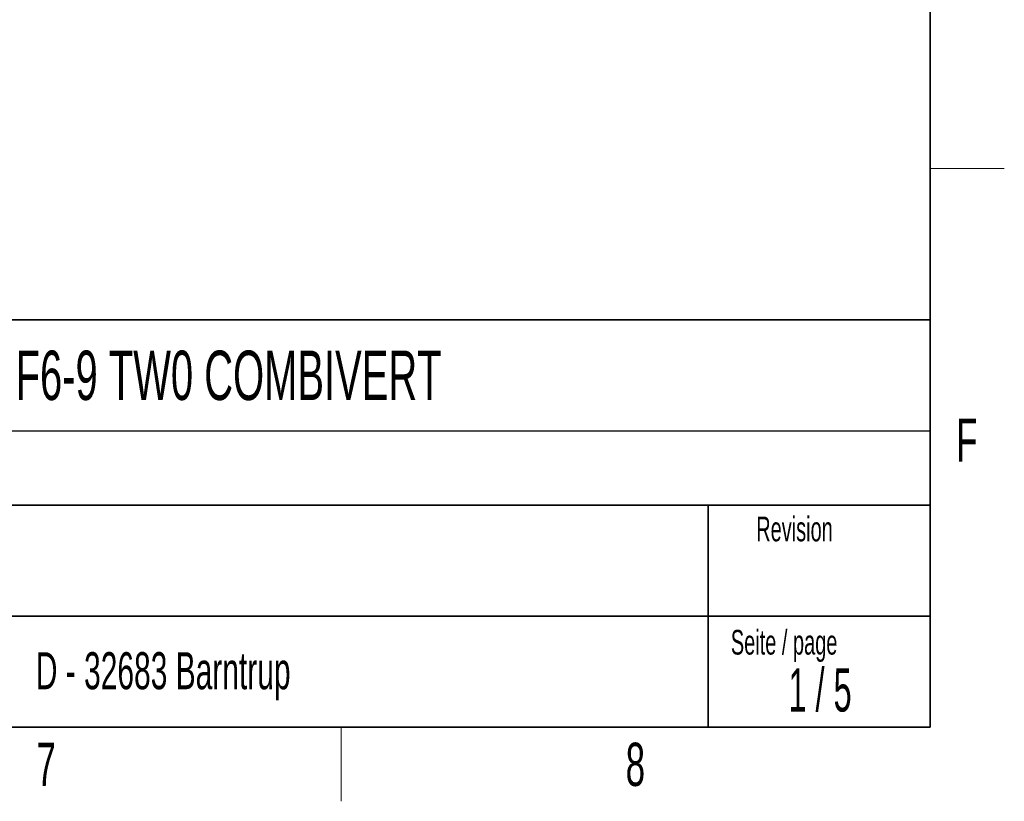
# Model space of a CAD drawing. Header units: millimetres. Extents: x 5 to 418, y 2 to 292.
# Tile 74 of 93: x 334 to 414, y 6 to 69. Entities that reach past the tile are written whole.
import ezdxf

# ---------------------------------------------------------------- set-up
doc = ezdxf.new("R2010")
doc.units = ezdxf.units.MM
doc.layers.add('SLD-0', color=7, linetype='Continuous')
doc.styles.add('SLDTEXTSTYLE0', font='TXT', dxfattribs={"width": 0.605})
doc.styles.add('SLDTEXTSTYLE1', font='TXT', dxfattribs={"width": 0.563})

msp = doc.modelspace()

# ---------------------------------------------------------------- linework, layer by layer
at = {"layer": 'SLD-0', "lineweight": 35}
for p, q in [((408, 12), (408, 282.5)), ((318, 45), (408, 45)), ((408, 45), (408, 12)), ((408, 30), (318, 30)), ((390, 12), (390, 30)), ((318, 21), (390, 21)), ((390, 21), (408, 21)), ((26, 12), (408, 12)), ((408, 12), (318, 12))]:
    msp.add_line(p, q, dxfattribs=at)
at = {"layer": 'SLD-0', "lineweight": 18}
for p, q in [((408, 57.25), (414, 57.25)), ((360.25, 6), (360.25, 12))]:
    msp.add_line(p, q, dxfattribs=at)
at = {"layer": 'SLD-0'}
msp.add_line((318, 36), (408, 36), dxfattribs=at)

# ---------------------------------------------------------------- texts
for s, insert, char_height, attachment_point, style in [('F6-9 TW0 COMBIVERT', (333.8827, 42.5045), 4, 1, 'SLDTEXTSTYLE0'), ('F', (410.9536, 37.0011), 3.5, 2, 'SLDTEXTSTYLE0'), ('Revision', (393.8965, 29.0591), 2, 1, 'SLDTEXTSTYLE0'), ('Material-Nr. /', (318.6798, 27.8878), 2, 1, 'SLDTEXTSTYLE0'), ('Seite / page', (391.8391, 19.8831), 2, 1, 'SLDTEXTSTYLE0'), ('D - 32683 Barntrup', (335.5202, 18.0787), 3, 1, 'SLDTEXTSTYLE0'), ('1 / 5', (399.0666, 16.7707), 3.5, 2, 'SLDTEXTSTYLE1'), ('7', (336.3527, 10.743), 3.5, 2, 'SLDTEXTSTYLE0'), ('8', (384.1027, 10.743), 3.5, 2, 'SLDTEXTSTYLE0')]:
    msp.add_mtext(s, dxfattribs=dict(at, insert=insert, char_height=char_height, attachment_point=attachment_point, style=style))

doc.saveas('drawing.dxf')
